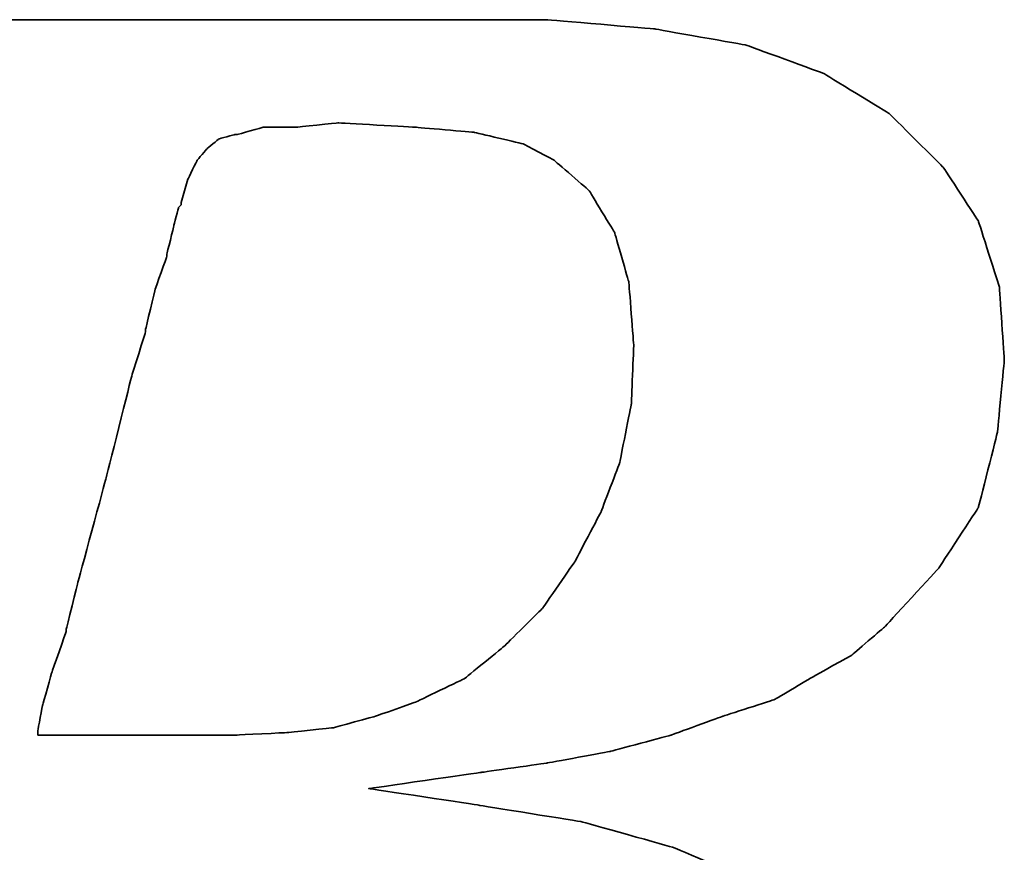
# Model space of a CAD drawing. Header units: millimetres. Extents: x 16 to 609, y 171 to 399.
# Tile 33 of 52: x 394.11 to 398.05, y 237.12 to 240.46. Entities that reach past the tile are written whole.
import ezdxf

# ---------------------------------------------------------------- set-up
doc = ezdxf.new("R2010")
doc.units = ezdxf.units.MM
doc.header["$LTSCALE"] = 10
doc.layers.add('DIM', color=4, linetype='Continuous')
doc.layers.add('layer 1', color=7, linetype='Continuous')

# ---------------------------------------------------------------- blocks, each defined once
blk = doc.blocks.new('TBI MOTION logo(完整正式版)')
at = {"layer": 'layer 1', "color": 22, "lineweight": 35}
for points, knots in [([(-64.65375, -6.86375), (-64.65375, -6.86375), (-64.84375, -7.29625), (-64.84375, -7.29625), (-64.84375, -7.29625), (-64.84375, -7.29625), (-64.86875, -7.34375), (-64.86875, -7.34375), (-64.86875, -7.34375), (-64.86875, -7.34375), (-64.86875, -7.36875), (-64.86875, -7.36875), (-64.86875, -7.36875), (-64.86875, -7.36875), (-65.15375, -7.65375), (-65.15375, -7.65375), (-65.15375, -7.65375), (-65.15375, -7.65375), (-65.17875, -7.65375), (-65.17875, -7.65375), (-65.17875, -7.65375), (-65.17875, -7.65375), (-65.20375, -7.67875), (-65.20375, -7.67875), (-65.20375, -7.67875), (-65.20375, -7.67875), (-65.58875, -7.87125), (-65.58875, -7.87125), (-65.58875, -7.87125), (-65.58875, -7.87125), (-65.63375, -7.87125), (-65.63375, -7.87125), (-65.63375, -7.87125), (-65.63375, -7.87125), (-65.65875, -7.89375), (-65.65875, -7.89375), (-65.65875, -7.89375), (-65.65875, -7.89375), (-66.09375, -7.94375), (-66.09375, -7.94375), (-66.09375, -7.94375), (-66.09375, -7.94375), (-66.11375, -7.94375), (-66.11375, -7.94375), (-66.11375, -7.94375), (-66.11375, -7.94375), (-66.16375, -7.94375), (-66.16375, -7.94375), (-66.16375, -7.94375), (-66.16375, -7.94375), (-66.30875, -7.94375), (-66.30875, -7.94375), (-66.30875, -7.94375), (-66.30875, -7.94375), (-66.69375, -7.94375), (-66.69375, -7.94375), (-66.69375, -7.94375), (-66.69375, -7.94375), (-67.07375, -7.94375), (-67.07375, -7.94375), (-67.07375, -7.94375), (-67.07375, -7.94375), (-67.12375, -7.94375), (-67.12375, -7.94375), (-67.12375, -7.94375), (-67.12375, -7.94375), (-67.12375, -7.96625), (-67.12375, -7.96625), (-67.12375, -7.96625), (-67.12375, -7.96625), (-67.14875, -7.99125), (-67.14875, -7.99125), (-67.14875, -7.99125), (-67.14875, -7.99125), (-67.24375, -8.34875), (-67.24375, -8.34875), (-67.24375, -8.34875), (-67.24375, -8.34875), (-67.31375, -8.68625), (-67.31375, -8.68625), (-67.31375, -8.68625), (-67.31375, -8.68625), (-67.26875, -8.68625), (-67.26875, -8.68625), (-67.26875, -8.68625), (-67.26875, -8.68625), (-67.07375, -8.68625), (-67.07375, -8.68625), (-67.07375, -8.68625), (-67.07375, -8.68625), (-66.54875, -8.68625), (-66.54875, -8.68625), (-66.54875, -8.68625), (-66.54875, -8.68625), (-65.82625, -8.68625), (-65.82625, -8.68625), (-65.82625, -8.68625), (-65.82625, -8.68625), (-65.01375, -8.68625), (-65.01375, -8.68625), (-65.01375, -8.68625), (-65.01375, -8.68625), (-64.05375, -8.68625), (-64.05375, -8.68625), (-64.05375, -8.68625), (-64.05375, -8.68625), (-62.08375, -8.68625), (-62.08375, -8.68625), (-62.08375, -8.68625), (-62.08375, -8.68625), (-60.06875, -8.68625), (-60.06875, -8.68625), (-60.06875, -8.68625), (-60.06875, -8.68625), (-59.10875, -8.68625), (-59.10875, -8.68625), (-59.10875, -8.68625), (-59.10875, -8.68625), (-58.29375, -8.68625), (-58.29375, -8.68625), (-58.29375, -8.68625), (-58.29375, -8.68625), (-57.57375, -8.68625), (-57.57375, -8.68625), (-57.57375, -8.68625), (-57.57375, -8.68625), (-57.04875, -8.68625), (-57.04875, -8.68625), (-57.04875, -8.68625), (-57.04875, -8.68625), (-56.85375, -8.68625), (-56.85375, -8.68625), (-56.85375, -8.68625), (-56.85375, -8.68625), (-56.70875, -8.68625), (-56.70875, -8.68625), (-56.70875, -8.68625), (-56.70875, -8.68625), (-56.61375, -8.68625), (-56.61375, -8.68625), (-56.61375, -8.68625), (-56.61375, -8.68625), (-56.56875, -8.68625), (-56.56875, -8.68625), (-56.56875, -8.68625), (-56.56875, -8.68625), (-55.65375, -8.63875), (-55.65375, -8.63875), (-55.65375, -8.63875), (-55.65375, -8.63875), (-54.76875, -8.51875), (-54.76875, -8.51875), (-54.76875, -8.51875), (-54.76875, -8.51875), (-53.90375, -8.30375), (-53.90375, -8.30375), (-53.90375, -8.30375), (-53.90375, -8.30375), (-53.08875, -8.03875), (-53.08875, -8.03875), (-53.08875, -8.03875), (-53.08875, -8.03875), (-52.34375, -7.65375), (-52.34375, -7.65375), (-52.34375, -7.65375), (-52.34375, -7.65375), (-51.69875, -7.29625), (-51.69875, -7.29625), (-51.69875, -7.29625), (-51.69875, -7.29625), (-51.21875, -6.91125), (-51.21875, -6.91125), (-51.21875, -6.91125), (-51.21875, -6.91125), (-50.83375, -6.50375), (-50.83375, -6.50375), (-50.83375, -6.50375), (-50.83375, -6.50375), (-50.44875, -5.94875), (-50.44875, -5.94875), (-50.44875, -5.94875), (-50.44875, -5.94875), (-50.13875, -5.30375), (-50.13875, -5.30375), (-50.13875, -5.30375), (-50.13875, -5.30375), (-49.99375, -4.65375), (-49.99375, -4.65375), (-49.99375, -4.65375), (-49.99375, -4.65375), (-49.92375, -3.98375), (-49.92375, -3.98375), (-49.92375, -3.98375), (-49.92375, -3.98375), (-49.99375, -3.19374), (-49.99375, -3.19374), (-49.99375, -3.19374), (-49.99375, -3.19374), (-50.23374, -2.44874), (-50.23374, -2.44874), (-50.23374, -2.44874), (-50.23374, -2.44874), (-50.59375, -1.87374), (-50.59375, -1.87374), (-50.59375, -1.87374), (-50.59375, -1.87374), (-51.09875, -1.31874), (-51.09875, -1.31874), (-51.09875, -1.31874), (-51.09875, -1.31874), (-51.74375, -0.81875), (-51.74375, -0.81875), (-51.74375, -0.81875), (-51.74375, -0.81875), (-52.53875, -0.48125), (-52.53875, -0.48125), (-52.53875, -0.48125), (-52.53875, -0.48125), (-53.47375, -0.21875), (-53.47375, -0.21875), (-53.47375, -0.21875), (-53.47375, -0.21875), (-54.52875, -0.04874), (-54.52875, -0.04874), (-54.52875, -0.04874), (-54.52875, -0.04874), (-55.65375, 0.12125), (-55.65375, 0.12125), (-55.65375, 0.12125), (-55.65375, 0.12125), (-54.50375, 0.28624), (-54.50375, 0.28624), (-54.50375, 0.28624), (-54.50375, 0.28624), (-53.83375, 0.38124), (-53.83375, 0.38124), (-53.83375, 0.38124), (-53.83375, 0.38124), (-53.18375, 0.50125), (-53.18375, 0.50125), (-53.18375, 0.50125), (-53.18375, 0.50125), (-52.55875, 0.66874), (-52.55875, 0.66874), (-52.55875, 0.66874), (-52.55875, 0.66874), (-52.03375, 0.86124), (-52.03375, 0.86124), (-52.03375, 0.86124), (-52.03375, 0.86124), (-51.50374, 1.03124), (-51.50374, 1.03124), (-51.50374, 1.03124), (-51.50374, 1.03124), (-51.09875, 1.27125), (-51.09875, 1.27125), (-51.09875, 1.27125), (-51.09875, 1.27125), (-50.71375, 1.48624), (-50.71375, 1.48624), (-50.71375, 1.48624), (-50.71375, 1.48624), (-50.37625, 1.77625), (-50.37625, 1.77625), (-50.37625, 1.77625), (-50.37625, 1.77625), (-49.82375, 2.37625), (-49.82375, 2.37625), (-49.82375, 2.37625), (-49.82375, 2.37625), (-49.41875, 2.99625), (-49.41875, 2.99625), (-49.41875, 2.99625), (-49.41875, 2.99625), (-49.22375, 3.76625), (-49.22375, 3.76625), (-49.22375, 3.76625), (-49.22375, 3.76625), (-49.15375, 4.50874), (-49.15375, 4.50874), (-49.15375, 4.50874), (-49.15375, 4.50874), (-49.20375, 5.25125), (-49.20375, 5.25125), (-49.20375, 5.25125), (-49.20375, 5.25125), (-49.41875, 5.92625), (-49.41875, 5.92625), (-49.41875, 5.92625), (-49.41875, 5.92625), (-49.77875, 6.47625), (-49.77875, 6.47625), (-49.77875, 6.47625), (-49.77875, 6.47625), (-50.33125, 7.02624), (-50.33125, 7.02624), (-50.33125, 7.02624), (-50.33125, 7.02624), (-51.00125, 7.43625), (-51.00125, 7.43625), (-51.00125, 7.43625), (-51.00125, 7.43625), (-51.79375, 7.72625), (-51.79375, 7.72625), (-51.79375, 7.72625), (-51.79375, 7.72625), (-52.72875, 7.89124), (-52.72875, 7.89124), (-52.72875, 7.89124), (-52.72875, 7.89124), (-53.83375, 7.98625), (-53.83375, 7.98625), (-53.83375, 7.98625), (-53.83375, 7.98625), (-53.92875, 7.98625), (-53.92875, 7.98625), (-53.92875, 7.98625), (-53.92875, 7.98625), (-54.26375, 7.98625), (-54.26375, 7.98625), (-54.26375, 7.98625), (-54.26375, 7.98625), (-54.74375, 7.98625), (-54.74375, 7.98625), (-54.74375, 7.98625), (-54.74375, 7.98625), (-55.36875, 7.98625), (-55.36875, 7.98625), (-55.36875, 7.98625), (-55.36875, 7.98625), (-56.13375, 7.98625), (-56.13375, 7.98625), (-56.13375, 7.98625), (-56.13375, 7.98625), (-56.94875, 7.98625), (-56.94875, 7.98625), (-56.94875, 7.98625), (-56.94875, 7.98625), (-58.77625, 7.98625), (-58.77625, 7.98625), (-58.77625, 7.98625), (-58.77625, 7.98625), (-60.59875, 7.98625), (-60.59875, 7.98625), (-60.59875, 7.98625), (-60.59875, 7.98625), (-61.41375, 7.98625), (-61.41375, 7.98625), (-61.41375, 7.98625), (-61.41375, 7.98625), (-62.17875, 7.98625), (-62.17875, 7.98625), (-62.17875, 7.98625), (-62.17875, 7.98625), (-62.80375, 7.98625), (-62.80375, 7.98625), (-62.80375, 7.98625), (-62.80375, 7.98625), (-63.30625, 7.98625), (-63.30625, 7.98625), (-63.30625, 7.98625), (-63.30625, 7.98625), (-63.57375, 7.98625), (-63.57375, 7.98625), (-63.57375, 7.98625), (-63.57375, 7.98625), (-63.57375, 7.96375), (-63.57375, 7.96375), (-63.57375, 7.96375), (-63.57375, 7.96375), (-63.59875, 7.94125), (-63.59875, 7.94125), (-63.59875, 7.94125), (-63.59875, 7.94125), (-63.69375, 7.55625), (-63.69375, 7.55625), (-63.69375, 7.55625), (-63.69375, 7.55625), (-63.76375, 7.24624), (-63.76375, 7.24624), (-63.76375, 7.24624), (-63.76375, 7.24624), (-63.23875, 7.24624), (-63.23875, 7.24624), (-63.23875, 7.24624), (-63.23875, 7.24624), (-62.75875, 7.24624), (-62.75875, 7.24624), (-62.75875, 7.24624), (-62.75875, 7.24624), (-62.61125, 7.24624), (-62.61125, 7.24624), (-62.61125, 7.24624), (-62.61125, 7.24624), (-62.56625, 7.24624), (-62.56625, 7.24624), (-62.56625, 7.24624), (-62.56625, 7.24624), (-62.22875, 7.24624), (-62.22875, 7.24624), (-62.22875, 7.24624), (-62.22875, 7.24624), (-62.20375, 7.24624), (-62.20375, 7.24624), (-62.20375, 7.24624), (-62.20375, 7.24624), (-62.17875, 7.21875), (-62.17875, 7.21875), (-62.17875, 7.21875), (-62.17875, 7.21875), (-61.96375, 7.17125), (-61.96375, 7.17125), (-61.96375, 7.17125), (-61.96375, 7.17125), (-61.72375, 7.12624), (-61.72375, 7.12624), (-61.72375, 7.12624), (-61.72375, 7.12624), (-61.70375, 7.12624), (-61.70375, 7.12624), (-61.70375, 7.12624), (-61.70375, 7.12624), (-61.55875, 7.07624), (-61.55875, 7.07624), (-61.55875, 7.07624), (-61.55875, 7.07624), (-61.50875, 7.07624), (-61.50875, 7.07624), (-61.50875, 7.07624), (-61.50875, 7.07624), (-61.48375, 7.02624), (-61.48375, 7.02624), (-61.48375, 7.02624), (-61.48375, 7.02624), (-61.31875, 6.83375), (-61.31875, 6.83375), (-61.31875, 6.83375), (-61.31875, 6.83375), (-61.29375, 6.81125), (-61.29375, 6.81125), (-61.29375, 6.81125), (-61.29375, 6.81125), (-61.29375, 6.78625), (-61.29375, 6.78625), (-61.29375, 6.78625), (-61.29375, 6.78625), (-61.19875, 6.50124), (-61.19875, 6.50124), (-61.19875, 6.50124), (-61.19875, 6.50124), (-61.17375, 6.45124), (-61.17375, 6.45124), (-61.17375, 6.45124), (-61.17375, 6.45124), (-61.19875, 6.40625), (-61.19875, 6.40625), (-61.19875, 6.40625), (-61.19875, 6.40625), (-61.26875, 5.99624), (-61.26875, 5.99624), (-61.26875, 5.99624), (-61.26875, 5.99624), (-61.26875, 5.85125), (-61.26875, 5.85125), (-61.26875, 5.85125), (-61.26875, 5.85125), (-61.26875, 5.82625), (-61.26875, 5.82625), (-61.26875, 5.82625), (-61.26875, 5.82625), (-61.29375, 5.80625), (-61.29375, 5.80625), (-61.29375, 5.80625), (-61.29375, 5.80625), (-61.34125, 5.66125), (-61.34125, 5.66125), (-61.34125, 5.66125), (-61.34125, 5.66125), (-61.41375, 5.44625), (-61.41375, 5.44625), (-61.41375, 5.44625), (-61.41375, 5.44625), (-61.48375, 5.15625), (-61.48375, 5.15625), (-61.48375, 5.15625), (-61.48375, 5.15625), (-61.58375, 4.82124), (-61.58375, 4.82124), (-61.58375, 4.82124), (-61.58375, 4.82124), (-61.79875, 4.00375), (-61.79875, 4.00375), (-61.79875, 4.00375), (-61.79875, 4.00375), (-62.05875, 2.99625), (-62.05875, 2.99625), (-62.05875, 2.99625), (-62.05875, 2.99625), (-62.34875, 1.91625), (-62.34875, 1.91625), (-62.34875, 1.91625), (-62.34875, 1.91625), (-62.97375, -0.41124), (-62.97375, -0.41124), (-62.97375, -0.41124), (-62.97375, -0.41124), (-63.59875, -2.75875), (-63.59875, -2.75875), (-63.59875, -2.75875), (-63.59875, -2.75875), (-63.88375, -3.86374), (-63.88375, -3.86374), (-63.88375, -3.86374), (-63.88375, -3.86374), (-64.14875, -4.82374), (-64.14875, -4.82374), (-64.14875, -4.82374), (-64.14875, -4.82374), (-64.36375, -5.64125), (-64.36375, -5.64125), (-64.36375, -5.64125), (-64.36375, -5.64125), (-64.43625, -5.97625), (-64.43625, -5.97625), (-64.43625, -5.97625), (-64.43625, -5.97625), (-64.50875, -6.28625), (-64.50875, -6.28625), (-64.50875, -6.28625), (-64.50875, -6.28625), (-64.50875, -6.30875), (-64.50875, -6.30875), (-64.50875, -6.30875), (-64.50875, -6.30875), (-64.57875, -6.50375), (-64.57875, -6.50375), (-64.57875, -6.50375), (-64.57875, -6.50375), (-64.62875, -6.69625), (-64.62875, -6.69625), (-64.62875, -6.69625), (-64.62875, -6.69625), (-64.62875, -6.76875), (-64.62875, -6.76875), (-64.62875, -6.76875), (-64.62875, -6.76875), (-64.62875, -6.81375), (-64.62875, -6.81375), (-64.62875, -6.81375), (-64.62875, -6.81375), (-64.62875, -6.83875), (-64.62875, -6.83875), (-64.62875, -6.83875), (-64.62875, -6.83875), (-64.65375, -6.86375), (-64.65375, -6.86375)], [0, 0, 0, 0, 0.00719424, 0.00719424, 0.00719424, 0.00719425, 0.01438849, 0.01438849, 0.01438849, 0.0143885, 0.02158273, 0.02158273, 0.02158273, 0.02158274, 0.02877698, 0.02877698, 0.02877698, 0.02877699, 0.03597122, 0.03597122, 0.03597122, 0.03597123, 0.04316547, 0.04316547, 0.04316547, 0.04316548, 0.05035971, 0.05035971, 0.05035971, 0.05035972, 0.05755396, 0.05755396, 0.05755396, 0.05755397, 0.0647482, 0.0647482, 0.0647482, 0.06474821, 0.07194245, 0.07194245, 0.07194245, 0.07194246, 0.07913669, 0.07913669, 0.07913669, 0.0791367, 0.08633094, 0.08633094, 0.08633094, 0.08633095, 0.09352518, 0.09352518, 0.09352518, 0.09352519, 0.10071942, 0.10071942, 0.10071942, 0.10071943, 0.10791367, 0.10791367, 0.10791367, 0.10791368, 0.11510791, 0.11510791, 0.11510791, 0.11510792, 0.12230216, 0.12230216, 0.12230216, 0.12230217, 0.1294964, 0.1294964, 0.1294964, 0.12949641, 0.13669065, 0.13669065, 0.13669065, 0.13669066, 0.14388489, 0.14388489, 0.14388489, 0.1438849, 0.15107914, 0.15107914, 0.15107914, 0.15107915, 0.15827338, 0.15827338, 0.15827338, 0.15827339, 0.16546763, 0.16546763, 0.16546763, 0.16546764, 0.17266187, 0.17266187, 0.17266187, 0.17266188, 0.17985612, 0.17985612, 0.17985612, 0.17985613, 0.18705036, 0.18705036, 0.18705036, 0.18705037, 0.1942446, 0.1942446, 0.1942446, 0.19424461, 0.20143885, 0.20143885, 0.20143885, 0.20143886, 0.20863309, 0.20863309, 0.20863309, 0.2086331, 0.21582734, 0.21582734, 0.21582734, 0.21582735, 0.22302158, 0.22302158, 0.22302158, 0.22302159, 0.23021583, 0.23021583, 0.23021583, 0.23021584, 0.23741007, 0.23741007, 0.23741007, 0.23741008, 0.24460432, 0.24460432, 0.24460432, 0.24460433, 0.25179856, 0.25179856, 0.25179856, 0.25179857, 0.25899281, 0.25899281, 0.25899281, 0.25899282, 0.26618705, 0.26618705, 0.26618705, 0.26618706, 0.27338129, 0.27338129, 0.27338129, 0.2733813, 0.28057554, 0.28057554, 0.28057554, 0.28057555, 0.28776978, 0.28776978, 0.28776978, 0.28776979, 0.29496403, 0.29496403, 0.29496403, 0.29496404, 0.30215827, 0.30215827, 0.30215827, 0.30215828, 0.30935252, 0.30935252, 0.30935252, 0.30935253, 0.31654676, 0.31654676, 0.31654676, 0.31654677, 0.32374101, 0.32374101, 0.32374101, 0.32374102, 0.33093525, 0.33093525, 0.33093525, 0.33093526, 0.3381295, 0.3381295, 0.3381295, 0.33812951, 0.34532374, 0.34532374, 0.34532374, 0.34532375, 0.35251799, 0.35251799, 0.35251799, 0.352518, 0.35971223, 0.35971223, 0.35971223, 0.35971224, 0.36690647, 0.36690647, 0.36690647, 0.36690648, 0.37410072, 0.37410072, 0.37410072, 0.37410073, 0.38129496, 0.38129496, 0.38129496, 0.38129497, 0.38848921, 0.38848921, 0.38848921, 0.38848922, 0.39568345, 0.39568345, 0.39568345, 0.39568346, 0.4028777, 0.4028777, 0.4028777, 0.40287771, 0.41007194, 0.41007194, 0.41007194, 0.41007195, 0.41726619, 0.41726619, 0.41726619, 0.4172662, 0.42446043, 0.42446043, 0.42446043, 0.42446044, 0.43165468, 0.43165468, 0.43165468, 0.43165469, 0.43884892, 0.43884892, 0.43884892, 0.43884893, 0.44604317, 0.44604317, 0.44604317, 0.44604318, 0.45323741, 0.45323741, 0.45323741, 0.45323742, 0.46043165, 0.46043165, 0.46043165, 0.46043166, 0.4676259, 0.4676259, 0.4676259, 0.46762591, 0.47482014, 0.47482014, 0.47482014, 0.47482015, 0.48201439, 0.48201439, 0.48201439, 0.4820144, 0.48920863, 0.48920863, 0.48920863, 0.48920864, 0.49640288, 0.49640288, 0.49640288, 0.49640289, 0.50359712, 0.50359712, 0.50359712, 0.50359713, 0.51079137, 0.51079137, 0.51079137, 0.51079138, 0.51798561, 0.51798561, 0.51798561, 0.51798562, 0.52517986, 0.52517986, 0.52517986, 0.52517987, 0.5323741, 0.5323741, 0.5323741, 0.53237411, 0.53956835, 0.53956835, 0.53956835, 0.53956836, 0.54676259, 0.54676259, 0.54676259, 0.5467626, 0.55395683, 0.55395683, 0.55395683, 0.55395684, 0.56115108, 0.56115108, 0.56115108, 0.56115109, 0.56834532, 0.56834532, 0.56834532, 0.56834533, 0.57553957, 0.57553957, 0.57553957, 0.57553958, 0.58273381, 0.58273381, 0.58273381, 0.58273382, 0.58992806, 0.58992806, 0.58992806, 0.58992807, 0.5971223, 0.5971223, 0.5971223, 0.59712231, 0.60431655, 0.60431655, 0.60431655, 0.60431656, 0.61151079, 0.61151079, 0.61151079, 0.6115108, 0.61870504, 0.61870504, 0.61870504, 0.61870505, 0.62589928, 0.62589928, 0.62589928, 0.62589929, 0.63309353, 0.63309353, 0.63309353, 0.63309354, 0.64028777, 0.64028777, 0.64028777, 0.64028778, 0.64748201, 0.64748201, 0.64748201, 0.64748202, 0.65467626, 0.65467626, 0.65467626, 0.65467627, 0.6618705, 0.6618705, 0.6618705, 0.66187051, 0.66906475, 0.66906475, 0.66906475, 0.66906476, 0.67625899, 0.67625899, 0.67625899, 0.676259, 0.68345324, 0.68345324, 0.68345324, 0.68345325, 0.69064748, 0.69064748, 0.69064748, 0.69064749, 0.69784173, 0.69784173, 0.69784173, 0.69784174, 0.70503597, 0.70503597, 0.70503597, 0.70503598, 0.71223022, 0.71223022, 0.71223022, 0.71223023, 0.71942446, 0.71942446, 0.71942446, 0.71942447, 0.72661871, 0.72661871, 0.72661871, 0.72661872, 0.73381295, 0.73381295, 0.73381295, 0.73381296, 0.74100719, 0.74100719, 0.74100719, 0.7410072, 0.74820144, 0.74820144, 0.74820144, 0.74820145, 0.75539568, 0.75539568, 0.75539568, 0.75539569, 0.76258993, 0.76258993, 0.76258993, 0.76258994, 0.76978417, 0.76978417, 0.76978417, 0.76978418, 0.77697842, 0.77697842, 0.77697842, 0.77697843, 0.78417266, 0.78417266, 0.78417266, 0.78417267, 0.79136691, 0.79136691, 0.79136691, 0.79136692, 0.79856115, 0.79856115, 0.79856115, 0.79856116, 0.8057554, 0.8057554, 0.8057554, 0.80575541, 0.81294964, 0.81294964, 0.81294964, 0.81294965, 0.82014388, 0.82014388, 0.82014388, 0.82014389, 0.82733813, 0.82733813, 0.82733813, 0.82733814, 0.83453237, 0.83453237, 0.83453237, 0.83453238, 0.84172662, 0.84172662, 0.84172662, 0.84172663, 0.84892086, 0.84892086, 0.84892086, 0.84892087, 0.85611511, 0.85611511, 0.85611511, 0.85611512, 0.86330935, 0.86330935, 0.86330935, 0.86330936, 0.8705036, 0.8705036, 0.8705036, 0.87050361, 0.87769784, 0.87769784, 0.87769784, 0.87769785, 0.88489209, 0.88489209, 0.88489209, 0.8848921, 0.89208633, 0.89208633, 0.89208633, 0.89208634, 0.89928058, 0.89928058, 0.89928058, 0.89928059, 0.90647482, 0.90647482, 0.90647482, 0.90647483, 0.91366906, 0.91366906, 0.91366906, 0.91366907, 0.92086331, 0.92086331, 0.92086331, 0.92086332, 0.92805755, 0.92805755, 0.92805755, 0.92805756, 0.9352518, 0.9352518, 0.9352518, 0.93525181, 0.94244604, 0.94244604, 0.94244604, 0.94244605, 0.94964029, 0.94964029, 0.94964029, 0.9496403, 0.95683453, 0.95683453, 0.95683453, 0.95683454, 0.96402878, 0.96402878, 0.96402878, 0.96402879, 0.97122302, 0.97122302, 0.97122302, 0.97122303, 0.97841727, 0.97841727, 0.97841727, 0.97841728, 0.98561151, 0.98561151, 0.98561151, 0.98561152, 0.99280576, 0.99280576, 0.99280576, 0.99280577, 1, 1, 1, 1]), ([(-57.50375, 6.35625), (-57.50375, 6.35625), (-57.57375, 6.11625), (-57.57375, 6.11625), (-57.57375, 6.11625), (-57.57375, 6.11625), (-57.57375, 6.09125), (-57.57375, 6.09125), (-57.57375, 6.09125), (-57.57375, 6.09125), (-57.59875, 6.06625), (-57.59875, 6.06625), (-57.59875, 6.06625), (-57.59875, 6.06625), (-57.64875, 5.87625), (-57.64875, 5.87625), (-57.64875, 5.87625), (-57.64875, 5.87625), (-57.71875, 5.58875), (-57.71875, 5.58875), (-57.71875, 5.58875), (-57.71875, 5.58875), (-57.71875, 5.56625), (-57.71875, 5.56625), (-57.71875, 5.56625), (-57.71875, 5.56625), (-57.83875, 5.23125), (-57.83875, 5.23125), (-57.83875, 5.23125), (-57.83875, 5.23125), (-57.93625, 4.82124), (-57.93625, 4.82124), (-57.93625, 4.82124), (-57.93625, 4.82124), (-57.93625, 4.79624), (-57.93625, 4.79624), (-57.93625, 4.79624), (-57.93625, 4.79624), (-58.07875, 4.34125), (-58.07875, 4.34125), (-58.07875, 4.34125), (-58.07875, 4.34125), (-58.34375, 3.28625), (-58.34375, 3.28625), (-58.34375, 3.28625), (-58.34375, 3.28625), (-58.62875, 2.23124), (-58.62875, 2.23124), (-58.62875, 2.23124), (-58.62875, 2.23124), (-58.74875, 1.75125), (-58.74875, 1.75125), (-58.74875, 1.75125), (-58.74875, 1.75125), (-58.74875, 1.72625), (-58.74875, 1.72625), (-58.74875, 1.72625), (-58.74875, 1.72625), (-58.89375, 1.31625), (-58.89375, 1.31625), (-58.89375, 1.31625), (-58.89375, 1.31625), (-58.98875, 0.98124), (-58.98875, 0.98124), (-58.98875, 0.98124), (-58.98875, 0.98124), (-59.03875, 0.71625), (-59.03875, 0.71625), (-59.03875, 0.71625), (-59.03875, 0.71625), (-59.03875, 0.66874), (-59.03875, 0.66874), (-59.03875, 0.66874), (-59.03875, 0.66874), (-58.91875, 0.66874), (-58.91875, 0.66874), (-58.91875, 0.66874), (-58.91875, 0.66874), (-58.53375, 0.66874), (-58.53375, 0.66874), (-58.53375, 0.66874), (-58.53375, 0.66874), (-58.10375, 0.66874), (-58.10375, 0.66874), (-58.10375, 0.66874), (-58.10375, 0.66874), (-57.66875, 0.66874), (-57.66875, 0.66874), (-57.66875, 0.66874), (-57.66875, 0.66874), (-57.33375, 0.66874), (-57.33375, 0.66874), (-57.33375, 0.66874), (-57.33375, 0.66874), (-57.09375, 0.66874), (-57.09375, 0.66874), (-57.09375, 0.66874), (-57.09375, 0.66874), (-56.99875, 0.66874), (-56.99875, 0.66874), (-56.99875, 0.66874), (-56.99875, 0.66874), (-56.49375, 0.69374), (-56.49375, 0.69374), (-56.49375, 0.69374), (-56.49375, 0.69374), (-56.01375, 0.74374), (-56.01375, 0.74374), (-56.01375, 0.74374), (-56.01375, 0.74374), (-55.58375, 0.86124), (-55.58375, 0.86124), (-55.58375, 0.86124), (-55.58375, 0.86124), (-55.17375, 1.00624), (-55.17375, 1.00624), (-55.17375, 1.00624), (-55.17375, 1.00624), (-54.67375, 1.24625), (-54.67375, 1.24625), (-54.67375, 1.24625), (-54.67375, 1.24625), (-54.26375, 1.58124), (-54.26375, 1.58124), (-54.26375, 1.58124), (-54.26375, 1.58124), (-53.87875, 1.96374), (-53.87875, 1.96374), (-53.87875, 1.96374), (-53.87875, 1.96374), (-53.54375, 2.44625), (-53.54375, 2.44625), (-53.54375, 2.44625), (-53.54375, 2.44625), (-53.27875, 2.95125), (-53.27875, 2.95125), (-53.27875, 2.95125), (-53.27875, 2.95125), (-53.08875, 3.45124), (-53.08875, 3.45124), (-53.08875, 3.45124), (-53.08875, 3.45124), (-52.96875, 4.05124), (-52.96875, 4.05124), (-52.96875, 4.05124), (-52.96875, 4.05124), (-52.94375, 4.65125), (-52.94375, 4.65125), (-52.94375, 4.65125), (-52.94375, 4.65125), (-52.99375, 5.30125), (-52.99375, 5.30125), (-52.99375, 5.30125), (-52.99375, 5.30125), (-53.13875, 5.80625), (-53.13875, 5.80625), (-53.13875, 5.80625), (-53.13875, 5.80625), (-53.39875, 6.23625), (-53.39875, 6.23625), (-53.39875, 6.23625), (-53.39875, 6.23625), (-53.75875, 6.54875), (-53.75875, 6.54875), (-53.75875, 6.54875), (-53.75875, 6.54875), (-54.07375, 6.71625), (-54.07375, 6.71625), (-54.07375, 6.71625), (-54.07375, 6.71625), (-54.57375, 6.83375), (-54.57375, 6.83375), (-54.57375, 6.83375), (-54.57375, 6.83375), (-55.17375, 6.88625), (-55.17375, 6.88625), (-55.17375, 6.88625), (-55.17375, 6.88625), (-55.96875, 6.93125), (-55.96875, 6.93125), (-55.96875, 6.93125), (-55.96875, 6.93125), (-56.39875, 6.88625), (-56.39875, 6.88625), (-56.39875, 6.88625), (-56.39875, 6.88625), (-56.42125, 6.88625), (-56.42125, 6.88625), (-56.42125, 6.88625), (-56.42125, 6.88625), (-56.73375, 6.88625), (-56.73375, 6.88625), (-56.73375, 6.88625), (-56.73375, 6.88625), (-56.99875, 6.81125), (-56.99875, 6.81125), (-56.99875, 6.81125), (-56.99875, 6.81125), (-57.02375, 6.81125), (-57.02375, 6.81125), (-57.02375, 6.81125), (-57.02375, 6.81125), (-57.18875, 6.76625), (-57.18875, 6.76625), (-57.18875, 6.76625), (-57.18875, 6.76625), (-57.30875, 6.66625), (-57.30875, 6.66625), (-57.30875, 6.66625), (-57.30875, 6.66625), (-57.40875, 6.54875), (-57.40875, 6.54875), (-57.40875, 6.54875), (-57.40875, 6.54875), (-57.50375, 6.35625), (-57.50375, 6.35625)], [0, 0, 0, 0, 0.01851852, 0.01851852, 0.01851852, 0.01851853, 0.03703704, 0.03703704, 0.03703704, 0.03703705, 0.05555556, 0.05555556, 0.05555556, 0.05555557, 0.07407407, 0.07407407, 0.07407407, 0.07407408, 0.09259259, 0.09259259, 0.09259259, 0.0925926, 0.11111111, 0.11111111, 0.11111111, 0.11111112, 0.12962963, 0.12962963, 0.12962963, 0.12962964, 0.14814815, 0.14814815, 0.14814815, 0.14814816, 0.16666667, 0.16666667, 0.16666667, 0.16666668, 0.18518519, 0.18518519, 0.18518519, 0.1851852, 0.2037037, 0.2037037, 0.2037037, 0.20370371, 0.22222222, 0.22222222, 0.22222222, 0.22222223, 0.24074074, 0.24074074, 0.24074074, 0.24074075, 0.25925926, 0.25925926, 0.25925926, 0.25925927, 0.27777778, 0.27777778, 0.27777778, 0.27777779, 0.2962963, 0.2962963, 0.2962963, 0.29629631, 0.31481481, 0.31481481, 0.31481481, 0.31481482, 0.33333333, 0.33333333, 0.33333333, 0.33333334, 0.35185185, 0.35185185, 0.35185185, 0.35185186, 0.37037037, 0.37037037, 0.37037037, 0.37037038, 0.38888889, 0.38888889, 0.38888889, 0.3888889, 0.40740741, 0.40740741, 0.40740741, 0.40740742, 0.42592593, 0.42592593, 0.42592593, 0.42592594, 0.44444444, 0.44444444, 0.44444444, 0.44444445, 0.46296296, 0.46296296, 0.46296296, 0.46296297, 0.48148148, 0.48148148, 0.48148148, 0.48148149, 0.5, 0.5, 0.5, 0.50000001, 0.51851852, 0.51851852, 0.51851852, 0.51851853, 0.53703704, 0.53703704, 0.53703704, 0.53703705, 0.55555556, 0.55555556, 0.55555556, 0.55555557, 0.57407407, 0.57407407, 0.57407407, 0.57407408, 0.59259259, 0.59259259, 0.59259259, 0.5925926, 0.61111111, 0.61111111, 0.61111111, 0.61111112, 0.62962963, 0.62962963, 0.62962963, 0.62962964, 0.64814815, 0.64814815, 0.64814815, 0.64814816, 0.66666667, 0.66666667, 0.66666667, 0.66666668, 0.68518519, 0.68518519, 0.68518519, 0.6851852, 0.7037037, 0.7037037, 0.7037037, 0.70370371, 0.72222222, 0.72222222, 0.72222222, 0.72222223, 0.74074074, 0.74074074, 0.74074074, 0.74074075, 0.75925926, 0.75925926, 0.75925926, 0.75925927, 0.77777778, 0.77777778, 0.77777778, 0.77777779, 0.7962963, 0.7962963, 0.7962963, 0.79629631, 0.81481481, 0.81481481, 0.81481481, 0.81481482, 0.83333333, 0.83333333, 0.83333333, 0.83333334, 0.85185185, 0.85185185, 0.85185185, 0.85185186, 0.87037037, 0.87037037, 0.87037037, 0.87037038, 0.88888889, 0.88888889, 0.88888889, 0.8888889, 0.90740741, 0.90740741, 0.90740741, 0.90740742, 0.92592593, 0.92592593, 0.92592593, 0.92592594, 0.94444444, 0.94444444, 0.94444444, 0.94444445, 0.96296296, 0.96296296, 0.96296296, 0.96296297, 0.98148148, 0.98148148, 0.98148148, 0.98148149, 1, 1, 1, 1])]:
    blk.add_open_spline(points, degree=3, knots=knots, dxfattribs=at)

msp = doc.modelspace()

# ---------------------------------------------------------------- block references
at = {"layer": 'DIM', "color": 7, "xscale": 0.3915833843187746, "yscale": 0.3915833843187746, "zscale": 0.3915833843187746}
msp.add_blockref('TBI MOTION logo(完整正式版)', (417.2997, 237.3329), dxfattribs=at)

doc.saveas('drawing.dxf')
